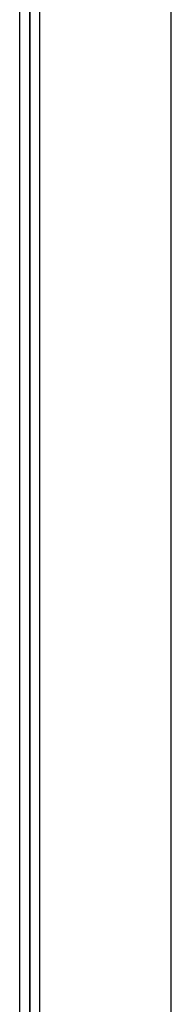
# Model space of a CAD drawing. Header units: inches. Extents: x 23 to 609, y 66 to 286.
# Tile 159 of 178: x 566.141 to 566.874, y 237.169 to 241.944. Entities that reach past the tile are written whole.
import ezdxf

# ---------------------------------------------------------------- set-up
doc = ezdxf.new("R2010")
doc.units = ezdxf.units.IN
doc.header["$MEASUREMENT"] = 0
doc.layers.add('Visible Edges(ANSI)', color=7, linetype='Continuous', lineweight=25)
doc.layers.add('Visible Tangent Edges(ANSI)', color=7, linetype='Continuous', lineweight=25)

msp = doc.modelspace()

# ---------------------------------------------------------------- linework, layer by layer
at = {"layer": 'Visible Edges(ANSI)'}
for p, q in [((566.1406, 226.6186), (566.1406, 251.2035)), ((566.1887, 251.1758), (566.1887, 226.5909)), ((566.1887, 226.5909), (566.1887, 251.1758)), ((566.2368, 251.1481), (566.2368, 226.5633))]:
    msp.add_line(p, q, dxfattribs=at)
at = {"layer": 'Visible Tangent Edges(ANSI)'}
msp.add_line((566.8739, 225.9891), (566.8739, 250.7812), dxfattribs=at)

doc.saveas('drawing.dxf')
